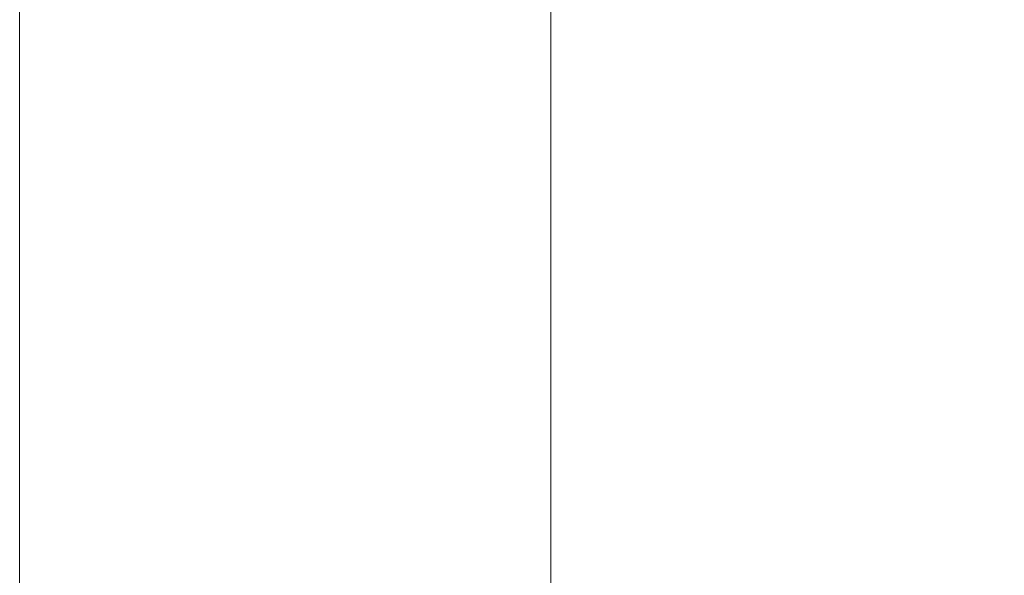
# Model space of a CAD drawing. Header units: millimetres. Extents: x -787 to 473, y 499 to 1289.
# Tile 2 of 256: x -700.98 to -688.99, y 514.61 to 521.37. Entities that reach past the tile are written whole.
import ezdxf

# ---------------------------------------------------------------- set-up
doc = ezdxf.new("R2010")
doc.units = ezdxf.units.MM
doc.layers.add('M-EQPM', color=50, linetype='Continuous', lineweight=9)

# ---------------------------------------------------------------- blocks, each defined once
blk = doc.blocks.new('Renson_Flux_ 225-275-325 Flat - FLUX_ 275 Flat Horizontal Mounted Right-361663-_3D_')
at = {"layer": 'M-EQPM'}
mesh = blk.add_polyface(dxfattribs=at)
corners = [(-358.675, -349.186, 185.086), (-371.639, -349.186, 206.636), (-389.708, -349.186, 224.129), (-411.666, -349.186, 236.389), (-436.039, -349.186, 242.591), (-461.186, -349.186, 242.32), (-485.419, -349.186, 235.592), (-507.107, -349.186, 222.862), (-524.794, -349.186, 204.983), (-537.29, -349.186, 183.158), (-543.756, -349.186, 158.854), (-543.756, -349.186, 133.705), (-537.29, -349.186, 109.401), (-524.794, -349.186, 87.577), (-507.107, -349.186, 69.698), (-485.419, -349.186, 56.967), (-461.186, -349.186, 50.24), (-436.039, -349.186, 49.968), (-411.666, -349.186, 56.171), (-389.708, -349.186, 68.43), (-371.639, -349.186, 85.923), (-358.675, -349.186, 107.473), (-358.675, -393.246, 107.473), (-371.639, -393.246, 85.923), (-389.708, -393.246, 68.43), (-411.666, -393.246, 56.171), (-436.039, -393.246, 49.968), (-461.186, -393.246, 50.24), (-485.419, -393.246, 56.967), (-507.107, -393.246, 69.698), (-524.794, -393.246, 87.577), (-537.29, -393.246, 109.401), (-543.756, -393.246, 133.705), (-543.756, -393.246, 158.854), (-537.29, -393.246, 183.158), (-524.794, -393.246, 204.983), (-507.107, -393.246, 222.862), (-485.419, -393.246, 235.592), (-461.186, -393.246, 242.32), (-436.039, -393.246, 242.591), (-411.666, -393.246, 236.389), (-389.708, -393.246, 224.129), (-371.639, -393.246, 206.636), (-358.675, -393.246, 185.086)]
mesh.append_faces([[corners[k] for k in face] for face in [(23, 20, 21, 22)]], dxfattribs={"vtx0": -1})
mesh.append_faces([[corners[k] for k in face] for face in [(29, 14, 15, 28), (25, 18, 19, 24), (24, 19, 20, 23), (27, 16, 17, 26), (26, 17, 18, 25), (28, 15, 16, 27)]], dxfattribs={"vtx0": -1, "vtx2": -1})
mesh.append_faces([[corners[k] for k in face] for face in [(0, 1, 42, 43)]], dxfattribs={"vtx1": -1})
mesh.append_faces([[corners[k] for k in face] for face in [(2, 3, 40, 41), (1, 2, 41, 42), (3, 4, 39, 40), (5, 6, 37, 38), (6, 7, 36, 37), (8, 9, 34, 35), (7, 8, 35, 36), (4, 5, 38, 39), (9, 10, 33, 34), (32, 33, 10, 11), (11, 12, 31, 32), (13, 14, 29, 30), (12, 13, 30, 31)]], dxfattribs={"vtx1": -1, "vtx3": -1})

msp = doc.modelspace()

# ---------------------------------------------------------------- block references
at = {"layer": 'M-EQPM'}
msp.add_blockref('Renson_Flux_ 225-275-325 Flat - FLUX_ 275 Flat Horizontal Mounted Right-361663-_3D_', (-157.224, 894.029), dxfattribs=at)

doc.saveas('drawing.dxf')
